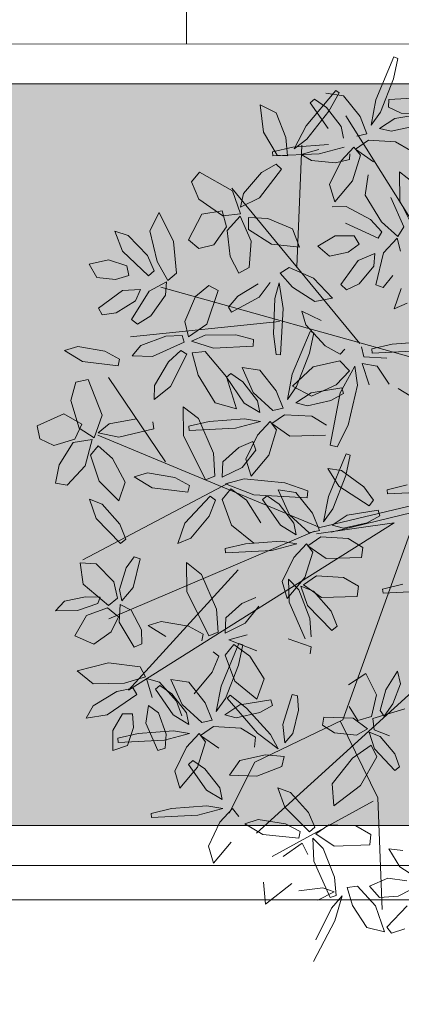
# Model space of a CAD drawing. Header units: millimetres. Extents: x -1567 to 968, y -503 to 481.
# Tile 131 of 145: x -473.874 to -472.919, y -100.859 to -98.395. Entities that reach past the tile are written whole.
import ezdxf

# ---------------------------------------------------------------- set-up
doc = ezdxf.new("R2010")
doc.units = ezdxf.units.MM
doc.layers.get('0').update_dxf_attribs({"lineweight": 0})
doc.layers.add('0_PISOS', color=252, linetype='Continuous', lineweight=0, true_color=0x8a8a8a)
doc.layers.add('Hatch Jardin', color=64, linetype='Continuous', lineweight=0, true_color=0x729900)
doc.layers.add('ARBOLES', color=2, linetype='Continuous')
doc.layers.add('cota', color=253, linetype='Continuous', lineweight=0)

# ---------------------------------------------------------------- blocks, each defined once
blk = doc.blocks.new('ARR2')
at = {"layer": 'ARBOLES', "color": 35, "lineweight": 5, "true_color": 0x906b47}
for p, q in [((2740.4969, 1215.758), (2740.5613, 1215.9124)), ((2740.5757, 1215.9071), (2740.5597, 1215.8335)), ((2740.5613, 1215.9124), (2740.5757, 1215.9071)), ((2740.3517, 1215.7915), (2740.3638, 1215.7823)), ((2740.651, 1215.7651), (2740.5439, 1215.7583))]:
    blk.add_line(p, q, dxfattribs=at)
at = {"layer": 'ARBOLES', "color": 74, "lineweight": 5, "true_color": 0x4bb521}
for p, q in [((2740.5597, 1215.8335), (2740.5131, 1215.7133)), ((2740.2447, 1215.6629), (2740.3517, 1215.7915)), ((2740.3155, 1215.7818), (2740.3795, 1215.772)), ((2740.3638, 1215.7823), (2740.3269, 1215.7166)), ((2740.3795, 1215.772), (2740.4392, 1215.697)), ((2740.0784, 1215.739), (2740.1366, 1215.7108)), ((2740.0908, 1215.6409), (2740.0784, 1215.739)), ((2740.2591, 1215.7464), (2740.275, 1215.7598)), ((2740.3237, 1215.6533), (2740.2591, 1215.7464)), ((2740.275, 1215.7598), (2740.3182, 1215.7302)), ((2740.3182, 1215.7302), (2740.3715, 1215.6613)), ((2740.4795, 1215.666), (2740.4969, 1215.758)), ((2740.5439, 1215.7583), (2740.5421, 1215.7305)), ((2740.5421, 1215.7305), (2740.5883, 1215.7088)), ((2740.1366, 1215.7108), (2740.1716, 1215.6216)), ((2740.3269, 1215.7166), (2740.2471, 1215.6155)), ((2740.9083, 1214.8699), (2740.3874, 1215.6998)), ((2740.4392, 1215.697), (2740.4639, 1215.6344)), ((2740.5131, 1215.7133), (2740.4795, 1215.666)), ((2740.5649, 1215.69), (2740.6768, 1215.7084)), ((2740.5883, 1215.7088), (2740.6705, 1215.7081)), ((2740.2011, 1215.5801), (2740.2447, 1215.6629)), ((2740.3715, 1215.6613), (2740.3799, 1215.6189)), ((2740.5097, 1215.6541), (2740.5649, 1215.69)), ((2740.6367, 1215.6619), (2740.5516, 1215.6435)), ((2740.1395, 1215.5571), (2740.0908, 1215.6409)), ((2740.1716, 1215.6216), (2740.1769, 1215.5545)), ((2740.4639, 1215.6344), (2740.4274, 1215.6259)), ((2740.5516, 1215.6435), (2740.5097, 1215.6541)), ((2740.1231, 1215.5696), (2740.1965, 1215.5868)), ((2740.1965, 1215.5868), (2740.325, 1215.5964)), ((2740.2471, 1215.6155), (2740.2011, 1215.5801)), ((2740.2106, 1215.153), (2740.2292, 1215.5932)), ((2740.3822, 1215.5865), (2740.2916, 1215.5626)), ((2740.3715, 1215.5367), (2740.4174, 1215.5861)), ((2740.4174, 1215.5861), (2740.4407, 1215.5567)), ((2740.4696, 1215.6112), (2740.4227, 1215.5791)), ((2740.5679, 1215.6056), (2740.4696, 1215.6112)), ((2740.6214, 1215.5737), (2740.5679, 1215.6056)), ((2740.1246, 1215.5544), (2740.1231, 1215.5696)), ((2740.2916, 1215.5626), (2740.1246, 1215.5544)), ((2740.1769, 1215.5545), (2740.1395, 1215.5571)), ((2740.2265, 1215.5599), (2740.2898, 1215.578)), ((2740.2634, 1215.5374), (2740.2265, 1215.5599)), ((2740.4021, 1215.5626), (2740.4012, 1215.5418)), ((2740.4407, 1215.5567), (2740.412, 1215.4642)), ((2740.4227, 1215.5791), (2740.4881, 1215.5333)), ((2740.1362, 1215.5242), (2740.0835, 1215.4945)), ((2740.1553, 1215.5061), (2740.1362, 1215.5242)), ((2740.3501, 1215.53), (2740.2634, 1215.5374)), ((2740.3295, 1215.4506), (2740.3715, 1215.5367)), ((2740.4012, 1215.5418), (2740.3501, 1215.53)), ((2740.0756, 1215.4032), (2740.1553, 1215.5061)), ((2740.4684, 1215.4864), (2740.4573, 1215.4131)), ((2740.5822, 1215.4968), (2740.5832, 1215.3922)), ((2740.637, 1215.4539), (2740.5822, 1215.4968)), ((2740.412, 1215.4642), (2740.3481, 1215.3887)), ((2739.3684, 1214.6215), (2739.2724, 1214.5786)), ((2739.2724, 1214.5786), (2739.2815, 1214.5308)), ((2740.2794, 1212.7189), (2740.3367, 1212.8343)), ((2740.3487, 1212.7884), (2740.2706, 1212.6405))]:
    blk.add_line(p, q, dxfattribs=at)
at = {"layer": 'ARBOLES', "color": 82, "lineweight": 5, "true_color": 0x49ca12}
for p, q in [((2739.8586, 1215.4962), (2739.8296, 1215.4607)), ((2739.9781, 1215.4281), (2739.8586, 1215.4962)), ((2740.0835, 1215.4945), (2740.0179, 1215.4191)), ((2739.8296, 1215.4607), (2739.8571, 1215.3984)), ((2740.3481, 1215.3887), (2740.3295, 1215.4506)), ((2740.4388, 1214.8759), (2739.976, 1215.4379)), ((2740.0073, 1215.3451), (2739.9781, 1215.4281)), ((2740.0179, 1215.4191), (2740.0071, 1215.3694)), ((2740.4573, 1215.4131), (2740.5173, 1215.3163)), ((2739.8571, 1215.3984), (2739.9431, 1215.3383)), ((2740.0071, 1215.3694), (2740.0756, 1215.4032)), ((2740.389, 1215.3716), (2740.3382, 1215.371)), ((2740.4773, 1215.3247), (2740.389, 1215.3716)), ((2740.5972, 1215.2983), (2740.5509, 1215.4036)), ((2740.5832, 1215.3922), (2740.6628, 1215.2325)), ((2739.7133, 1215.35), (2739.6795, 1215.2841)), ((2739.7653, 1215.2453), (2739.7133, 1215.35)), ((2739.8676, 1215.3444), (2739.8196, 1215.2508)), ((2739.9413, 1215.356), (2739.8676, 1215.3444)), ((2739.9561, 1215.2983), (2739.9413, 1215.356)), ((2739.9431, 1215.3383), (2740.0073, 1215.3451)), ((2740.0056, 1215.3371), (2739.9592, 1215.2846)), ((2740.0452, 1215.2467), (2740.0056, 1215.3371)), ((2740.0367, 1215.3322), (2740.0362, 1215.2887)), ((2740.106, 1215.3285), (2740.0367, 1215.3322)), ((2740.1957, 1215.291), (2740.106, 1215.3285)), ((2740.3865, 1215.3118), (2740.5047, 1215.2573)), ((2740.5181, 1215.28), (2740.4773, 1215.3247)), ((2740.5173, 1215.3163), (2740.5759, 1215.2626)), ((2739.5532, 1215.2819), (2739.5802, 1215.2105)), ((2739.6016, 1215.2664), (2739.5532, 1215.2819)), ((2739.6704, 1215.1939), (2739.6016, 1215.2664)), ((2739.6795, 1215.2841), (2739.7057, 1215.1732)), ((2739.9112, 1215.2329), (2739.9561, 1215.2983)), ((2739.9592, 1215.2846), (2739.9701, 1215.1908)), ((2740.0362, 1215.2887), (2740.1191, 1215.2351)), ((2740.22, 1215.2242), (2740.1957, 1215.291)), ((2740.3489, 1215.266), (2740.2873, 1215.2282)), ((2740.4185, 1215.2657), (2740.3489, 1215.266)), ((2740.4367, 1215.2349), (2740.4185, 1215.2657)), ((2740.5047, 1215.2573), (2740.5181, 1215.28)), ((2740.5759, 1215.2626), (2740.5972, 1215.2983)), ((2739.7758, 1215.1308), (2739.7653, 1215.2453)), ((2739.8196, 1215.2508), (2739.8566, 1215.2193)), ((2739.8566, 1215.2193), (2739.9112, 1215.2329)), ((2740.0388, 1215.1509), (2740.0452, 1215.2467)), ((2740.1191, 1215.2351), (2740.22, 1215.2242)), ((2740.2873, 1215.2282), (2740.3294, 1215.1922)), ((2740.396, 1215.2062), (2740.4367, 1215.2349)), ((2740.573, 1215.2569), (2740.5243, 1215.2046)), ((2740.5854, 1215.2099), (2740.573, 1215.2569)), ((2739.5802, 1215.2105), (2739.675, 1215.1212)), ((2739.6949, 1215.1385), (2739.6704, 1215.1939)), ((2740.3294, 1215.1922), (2740.396, 1215.2062)), ((2740.4924, 1215.2011), (2740.4321, 1215.1766)), ((2740.4887, 1215.156), (2740.4924, 1215.2011)), ((2740.5243, 1215.2046), (2740.4964, 1215.088)), ((2739.53, 1215.179), (2739.4596, 1215.1626)), ((2739.4596, 1215.1626), (2739.4881, 1215.1152)), ((2739.5959, 1215.1565), (2739.53, 1215.179)), ((2739.6034, 1215.1216), (2739.5959, 1215.1565)), ((2739.7057, 1215.1732), (2739.7441, 1215.1036)), ((2739.9701, 1215.1908), (2740.0006, 1215.1305)), ((2740.4321, 1215.1766), (2740.3701, 1215.089)), ((2739.5557, 1215.1074), (2739.6034, 1215.1216)), ((2739.675, 1215.1212), (2739.6949, 1215.1385)), ((2739.7441, 1215.1036), (2739.7758, 1215.1308)), ((2740.0006, 1215.1305), (2740.0388, 1215.1509)), ((2740.151, 1215.1302), (2740.1826, 1215.1504)), ((2740.1952, 1215.0794), (2740.151, 1215.1302)), ((2740.1826, 1215.1504), (2740.2716, 1215.112)), ((2740.4365, 1215.0925), (2740.4887, 1215.156)), ((2740.5225, 1215.0785), (2740.5583, 1215.122)), ((2739.4881, 1215.1152), (2739.5557, 1215.1074)), ((2739.7396, 1215.0992), (2739.6768, 1215.065)), ((2739.7365, 1215.0507), (2739.7396, 1215.0992)), ((2739.8927, 1215.0854), (2739.8445, 1215.0461)), ((2739.9262, 1215.0684), (2739.8927, 1215.0854)), ((2739.9972, 1215.0468), (2740.0713, 1215.0925)), ((2740.1143, 1215.0964), (2740.0742, 1215.0442)), ((2740.1309, 1215.0394), (2740.1468, 1215.0953)), ((2740.1468, 1215.0953), (2740.161, 1215.0027)), ((2740.2716, 1215.112), (2740.34, 1215.0406)), ((2740.3701, 1215.089), (2740.3905, 1215.0702)), ((2740.3905, 1215.0702), (2740.4365, 1215.0925)), ((2740.4964, 1215.088), (2740.5225, 1215.0785)), ((2739.5805, 1215.0678), (2739.4939, 1215.0044)), ((2739.6455, 1215.0719), (2739.5805, 1215.0678)), ((2739.6768, 1215.065), (2739.6133, 1214.9633)), ((2739.6277, 1215.0303), (2739.6455, 1215.0719)), ((2739.6829, 1214.976), (2739.7365, 1215.0507)), ((2740.9134, 1214.7457), (2739.7186, 1215.0803)), ((2739.885, 1214.9464), (2739.9262, 1215.0684)), ((2740.2764, 1215.0286), (2740.1952, 1215.0794)), ((2740.5625, 1215.0016), (2740.5878, 1215.0754)), ((2739.558, 1214.9867), (2739.6277, 1215.0303)), ((2739.8445, 1215.0461), (2739.8056, 1214.9557)), ((2739.9632, 1215.007), (2739.9972, 1215.0468)), ((2740.0742, 1215.0442), (2739.9748, 1214.9897)), ((2740.1269, 1214.9107), (2740.1309, 1215.0394)), ((2740.34, 1215.0406), (2740.2764, 1215.0286)), ((2740.6097, 1215.0218), (2740.5625, 1215.0016)), ((2739.4939, 1215.0044), (2739.5073, 1214.9801)), ((2739.5073, 1214.9801), (2739.558, 1214.9867)), ((2739.9748, 1214.9897), (2739.9632, 1215.007)), ((2740.161, 1215.0027), (2740.1516, 1214.8357)), ((2740.2295, 1214.9936), (2740.2993, 1214.9588)), ((2740.2433, 1214.9442), (2740.2295, 1214.9936)), ((2740.1478, 1214.9555), (2739.6101, 1214.8999)), ((2739.6133, 1214.9633), (2739.6351, 1214.946)), ((2739.6351, 1214.946), (2739.6829, 1214.976)), ((2739.8056, 1214.9557), (2739.8197, 1214.9006)), ((2739.8197, 1214.9006), (2739.885, 1214.9464)), ((2740.3129, 1214.8681), (2740.2433, 1214.9442)), ((2739.9901, 1214.9079), (2739.879, 1214.9068)), ((2740.054, 1214.8904), (2739.9901, 1214.9079)), ((2740.1363, 1214.8359), (2740.1269, 1214.9107)), ((2740.194, 1214.7655), (2740.2585, 1214.9199)), ((2740.2728, 1214.9146), (2740.2568, 1214.841)), ((2740.2585, 1214.9199), (2740.2728, 1214.9146)), ((2739.7376, 1214.9031), (2739.6474, 1214.8683)), ((2739.6893, 1214.8297), (2739.804, 1214.8814)), ((2739.7961, 1214.9051), (2739.7376, 1214.9031)), ((2739.804, 1214.8814), (2739.7961, 1214.9051)), ((2739.879, 1214.9068), (2739.8301, 1214.8844)), ((2739.8301, 1214.8844), (2739.9091, 1214.8588)), ((2740.0534, 1214.8668), (2740.054, 1214.8904)), ((2740.4822, 1214.8564), (2740.5556, 1214.8737)), ((2740.5556, 1214.8737), (2740.6841, 1214.8833)), ((2739.4186, 1214.8655), (2739.3709, 1214.8502)), ((2739.3709, 1214.8502), (2739.4356, 1214.8106)), ((2739.5171, 1214.8484), (2739.4186, 1214.8655)), ((2739.5701, 1214.8197), (2739.5171, 1214.8484)), ((2739.6474, 1214.8683), (2739.6156, 1214.8313)), ((2739.7915, 1214.8504), (2739.7464, 1214.8104)), ((2739.754, 1214.7209), (2739.8126, 1214.837)), ((2739.8126, 1214.837), (2739.7915, 1214.8504)), ((2739.833, 1214.842), (2739.8791, 1214.847)), ((2739.8538, 1214.7616), (2739.833, 1214.842)), ((2739.8791, 1214.847), (2739.9563, 1214.7558)), ((2739.9091, 1214.8588), (2740.0534, 1214.8668)), ((2740.2568, 1214.841), (2740.2102, 1214.7209)), ((2740.3669, 1214.8376), (2740.3129, 1214.8681)), ((2740.3846, 1214.8552), (2740.3669, 1214.8376)), ((2740.4451, 1214.8636), (2740.4533, 1214.8284)), ((2740.4837, 1214.8412), (2740.4822, 1214.8564)), ((2740.6508, 1214.8495), (2740.4837, 1214.8412)), ((2739.4356, 1214.8106), (2739.5648, 1214.7953)), ((2739.5648, 1214.7953), (2739.5701, 1214.8197)), ((2739.6156, 1214.8313), (2739.6893, 1214.8297)), ((2739.7464, 1214.8104), (2739.6966, 1214.7238)), ((2740.1516, 1214.8357), (2740.1363, 1214.8359)), ((2740.3668, 1214.8135), (2740.2699, 1214.792)), ((2740.4009, 1214.7777), (2740.3668, 1214.8135)), ((2740.4466, 1214.8032), (2740.5011, 1214.7936)), ((2740.4721, 1214.7265), (2740.4466, 1214.8032)), ((2740.4533, 1214.8284), (2740.5361, 1214.8228)), ((2739.9562, 1214.7539), (2739.9722, 1214.7673)), ((2739.9722, 1214.7673), (2740.0154, 1214.7377)), ((2740.0127, 1214.7894), (2740.0766, 1214.7795)), ((2740.0534, 1214.6993), (2740.0127, 1214.7894)), ((2740.0766, 1214.7795), (2740.1363, 1214.7046)), ((2740.1767, 1214.6735), (2740.194, 1214.7655)), ((2740.2699, 1214.792), (2740.1951, 1214.7214)), ((2740.3525, 1214.7262), (2740.4009, 1214.7777)), ((2740.4206, 1214.794), (2740.3678, 1214.698)), ((2740.4296, 1214.7249), (2740.4206, 1214.794)), ((2740.5011, 1214.7936), (2740.5447, 1214.7292)), ((2739.4116, 1214.7359), (2739.3941, 1214.6702)), ((2739.4565, 1214.7454), (2739.4116, 1214.7359)), ((2739.5069, 1214.6174), (2739.4565, 1214.7454)), ((2739.7357, 1214.4481), (2739.5297, 1214.7537)), ((2739.9155, 1214.661), (2739.8538, 1214.7616)), ((2740.0209, 1214.6608), (2739.9562, 1214.7539)), ((2739.9563, 1214.7558), (2739.9924, 1214.6394)), ((2740.0154, 1214.7377), (2740.0687, 1214.6688)), ((2739.6966, 1214.7238), (2739.6946, 1214.6737)), ((2739.6946, 1214.6737), (2739.754, 1214.7209)), ((2740.1246, 1214.6335), (2740.0534, 1214.6993)), ((2740.1363, 1214.7046), (2740.1611, 1214.6419)), ((2740.2102, 1214.7209), (2740.1767, 1214.6735)), ((2740.1951, 1214.7214), (2740.2639, 1214.6861)), ((2740.2069, 1214.6617), (2740.2621, 1214.6975)), ((2740.2621, 1214.6975), (2740.3739, 1214.7159)), ((2740.2639, 1214.6861), (2740.3525, 1214.7262)), ((2740.3678, 1214.698), (2740.3311, 1214.5088)), ((2740.3792, 1214.6957), (2740.3339, 1214.6694)), ((2740.3739, 1214.7159), (2740.3792, 1214.6957)), ((2740.3958, 1214.5805), (2740.4296, 1214.7249)), ((2740.5776, 1214.7132), (2740.6423, 1214.6736)), ((2739.3941, 1214.6702), (2739.4234, 1214.5694)), ((2739.9924, 1214.6394), (2739.9155, 1214.661)), ((2740.077, 1214.6264), (2740.0209, 1214.6608)), ((2740.0687, 1214.6688), (2740.077, 1214.6264)), ((2740.2488, 1214.651), (2740.2069, 1214.6617)), ((2740.3339, 1214.6694), (2740.2488, 1214.651)), ((2739.8002, 1214.6476), (2739.8013, 1214.543)), ((2739.8551, 1214.6047), (2739.8002, 1214.6476)), ((2740.1611, 1214.6419), (2740.1246, 1214.6335)), ((2739.4331, 1214.5843), (2739.3684, 1214.6215)), ((2739.4777, 1214.5345), (2739.5069, 1214.6174)), ((2739.6307, 1214.6032), (2739.5323, 1214.5855)), ((2739.6939, 1214.5672), (2739.6904, 1214.5933)), ((2739.8203, 1214.5771), (2739.8937, 1214.5944)), ((2739.9093, 1214.4789), (2739.8551, 1214.6047)), ((2739.8937, 1214.5944), (2740.0221, 1214.604)), ((2740.0793, 1214.594), (2739.9888, 1214.5701)), ((2740.0221, 1214.604), (2740.0793, 1214.594)), ((2740.0687, 1214.5443), (2740.1145, 1214.5936)), ((2740.1145, 1214.5936), (2740.1379, 1214.5643)), ((2740.1668, 1214.6187), (2740.1199, 1214.5866)), ((2740.2651, 1214.6131), (2740.1668, 1214.6187)), ((2740.3185, 1214.5812), (2740.2651, 1214.6131)), ((2739.4085, 1214.5301), (2739.4331, 1214.5843)), ((2739.4234, 1214.5694), (2739.4777, 1214.5345)), ((2739.5323, 1214.5855), (2739.4928, 1214.5535)), ((2739.4928, 1214.5535), (2739.5673, 1214.5369)), ((2739.5673, 1214.5369), (2739.6939, 1214.5672)), ((2739.8217, 1214.5619), (2739.8203, 1214.5771)), ((2739.9888, 1214.5701), (2739.8217, 1214.5619)), ((2740.1379, 1214.5643), (2740.1091, 1214.4717)), ((2740.1199, 1214.5866), (2740.1853, 1214.5408)), ((2740.3567, 1214.502), (2740.3958, 1214.5805)), ((2739.2815, 1214.5308), (2739.3325, 1214.5073)), ((2739.3325, 1214.5073), (2739.4085, 1214.5301)), ((2739.4023, 1214.5175), (2739.352, 1214.4375)), ((2739.4714, 1214.5293), (2739.4023, 1214.5175)), ((2739.4456, 1214.434), (2739.4714, 1214.5293)), ((2740.2945, 1214.2111), (2739.492, 1214.5443)), ((2739.8013, 1214.543), (2739.8809, 1214.3833)), ((2740.0008, 1214.4999), (2740.0516, 1214.5215)), ((2740.0267, 1214.4581), (2740.0687, 1214.5443)), ((2740.0516, 1214.5215), (2740.0623, 1214.4899)), ((2740.1853, 1214.5408), (2740.314, 1214.544)), ((2739.4925, 1214.506), (2739.4649, 1214.4724)), ((2739.5442, 1214.4597), (2739.4925, 1214.506)), ((2739.9428, 1214.4481), (2740.0008, 1214.4999)), ((2740.0623, 1214.4899), (2740.0131, 1214.4282)), ((2740.3311, 1214.5088), (2740.3567, 1214.502)), ((2739.4649, 1214.4724), (2739.4959, 1214.3786)), ((2739.5906, 1214.3743), (2739.5442, 1214.4597)), ((2739.9147, 1214.3961), (2739.9093, 1214.4789)), ((2739.9405, 1214.3928), (2739.9428, 1214.4481)), ((2740.0453, 1214.3962), (2740.0267, 1214.4581)), ((2740.1091, 1214.4717), (2740.0453, 1214.3962)), ((2740.3251, 1214.3232), (2740.3896, 1214.4776)), ((2740.4039, 1214.4723), (2740.3879, 1214.3987)), ((2740.3896, 1214.4776), (2740.4039, 1214.4723)), ((2739.352, 1214.4375), (2739.338, 1214.3714)), ((2739.3805, 1214.3634), (2739.4456, 1214.434)), ((2739.6708, 1214.4087), (2739.6231, 1214.3935)), ((2739.7693, 1214.3916), (2739.6708, 1214.4087)), ((2740.0131, 1214.4282), (2739.9405, 1214.3928)), ((2740.3225, 1214.4241), (2740.3631, 1214.3601)), ((2740.372, 1214.4168), (2740.3225, 1214.4241)), ((2740.4529, 1214.3582), (2740.372, 1214.4168)), ((2739.4959, 1214.3786), (2739.5677, 1214.307)), ((2739.5677, 1214.307), (2739.5906, 1214.3743)), ((2739.6231, 1214.3935), (2739.6878, 1214.3539)), ((2739.8223, 1214.3629), (2739.7693, 1214.3916)), ((2739.8809, 1214.3833), (2739.9147, 1214.3961)), ((2740.0204, 1214.3863), (2739.9531, 1214.3682)), ((2740.168, 1214.372), (2740.0204, 1214.3863)), ((2740.3879, 1214.3987), (2740.3413, 1214.2785)), ((2739.338, 1214.3714), (2739.3805, 1214.3634)), ((2739.9655, 1214.3726), (2739.4378, 1214.0937)), ((2739.6878, 1214.3539), (2739.817, 1214.3385)), ((2739.817, 1214.3385), (2739.8223, 1214.3629)), ((2739.9718, 1214.3509), (2739.9409, 1214.3123)), ((2739.9531, 1214.3682), (2740.0553, 1214.3287)), ((2740.0294, 1214.3098), (2739.9718, 1214.3509)), ((2740.1438, 1214.347), (2740.2077, 1214.3372)), ((2740.1845, 1214.2569), (2740.1438, 1214.347)), ((2740.251, 1214.3436), (2740.168, 1214.372)), ((2740.2477, 1214.3174), (2740.251, 1214.3436)), ((2740.9352, 1214.3642), (2740.2945, 1214.2111)), ((2740.3345, 1214.1933), (2740.9358, 1214.3402)), ((2740.3631, 1214.3601), (2740.4724, 1214.2895)), ((2740.4879, 1214.3091), (2740.4529, 1214.3582)), ((2740.5368, 1214.3474), (2740.6102, 1214.3646)), ((2740.5383, 1214.3322), (2740.5368, 1214.3474)), ((2740.7053, 1214.3404), (2740.5383, 1214.3322)), ((2739.4613, 1214.3126), (2739.4851, 1214.2428)), ((2739.5071, 1214.2954), (2739.4613, 1214.3126)), ((2739.8059, 1214.2262), (2739.8972, 1214.3245)), ((2739.917, 1214.3092), (2739.8939, 1214.2517)), ((2739.8972, 1214.3245), (2739.917, 1214.3092)), ((2739.9409, 1214.3123), (2739.9751, 1214.2191)), ((2740.0808, 1214.2273), (2740.0294, 1214.3098)), ((2740.0553, 1214.3287), (2740.2477, 1214.3174)), ((2740.0873, 1214.3116), (2740.1033, 1214.325)), ((2740.152, 1214.2185), (2740.0873, 1214.3116)), ((2740.1033, 1214.325), (2740.1465, 1214.2954)), ((2740.2077, 1214.3372), (2740.2674, 1214.2622)), ((2740.3077, 1214.2312), (2740.3251, 1214.3232)), ((2740.4724, 1214.2895), (2740.4879, 1214.3091)), ((2739.5706, 1214.2225), (2739.5071, 1214.2954)), ((2740.1465, 1214.2954), (2740.1997, 1214.2265)), ((2740.3413, 1214.2785), (2740.3077, 1214.2312)), ((2740.3932, 1214.2552), (2740.505, 1214.2735)), ((2740.505, 1214.2735), (2740.5103, 1214.2534)), ((2739.4851, 1214.2428), (2739.573, 1214.1527)), ((2739.8939, 1214.2517), (2739.8278, 1214.1726)), ((2740.2557, 1214.1911), (2740.1845, 1214.2569)), ((2740.2674, 1214.2622), (2740.2922, 1214.1996)), ((2740.338, 1214.2193), (2740.3932, 1214.2552)), ((2740.6354, 1214.2321), (2740.3772, 1213.5152)), ((2740.5103, 1214.2534), (2740.4649, 1214.2271)), ((2740.275, 1214.1978), (2739.5306, 1213.8801)), ((2739.5925, 1214.1683), (2739.5706, 1214.2225)), ((2739.6024, 1213.6218), (2740.5631, 1214.2272)), ((2739.7806, 1214.1524), (2739.8059, 1214.2262)), ((2739.9751, 1214.2191), (2740.055, 1214.1543)), ((2740.2081, 1214.1841), (2740.152, 1214.2185)), ((2740.1997, 1214.2265), (2740.2081, 1214.1841)), ((2740.2922, 1214.1996), (2740.2557, 1214.1911)), ((2740.2821, 1214.1872), (2740.5631, 1214.2272)), ((2740.3798, 1214.2087), (2740.338, 1214.2193)), ((2740.4649, 1214.2271), (2740.3798, 1214.2087)), ((2739.573, 1214.1527), (2739.5925, 1214.1683)), ((2739.8278, 1214.1726), (2739.7806, 1214.1524)), ((2740.0247, 1214.152), (2740.1532, 1214.1616)), ((2740.1532, 1214.1616), (2740.2104, 1214.1517)), ((2740.2979, 1214.1764), (2740.251, 1214.1443)), ((2740.3961, 1214.1708), (2740.2979, 1214.1764)), ((2740.4496, 1214.1389), (2740.3961, 1214.1708)), ((2739.9514, 1214.1348), (2740.0247, 1214.152)), ((2739.9528, 1214.1196), (2739.9514, 1214.1348)), ((2740.1199, 1214.1278), (2739.9528, 1214.1196)), ((2740.2104, 1214.1517), (2740.1199, 1214.1278)), ((2740.1997, 1214.1019), (2740.2456, 1214.1512)), ((2740.2456, 1214.1512), (2740.269, 1214.1219)), ((2740.251, 1214.1443), (2740.3164, 1214.0985)), ((2740.4451, 1214.1016), (2740.4496, 1214.1389)), ((2739.6232, 1214.1048), (2739.5933, 1214.0649)), ((2739.6192, 1213.9933), (2739.6442, 1214.0974)), ((2739.6442, 1214.0974), (2739.6232, 1214.1048)), ((2740.1577, 1214.0158), (2740.1997, 1214.1019)), ((2740.269, 1214.1219), (2740.2402, 1214.0293)), ((2740.3164, 1214.0985), (2740.4451, 1214.1016)), ((2739.4275, 1214.0832), (2739.4379, 1214.006)), ((2739.4852, 1214.0795), (2739.4275, 1214.0832)), ((2739.5495, 1214.0136), (2739.4852, 1214.0795)), ((2739.5933, 1214.0649), (2739.5695, 1213.9862)), ((2739.9988, 1214.0577), (2739.6024, 1213.6218)), ((2739.8116, 1214.0835), (2739.8126, 1213.9789)), ((2739.8665, 1214.0407), (2739.8116, 1214.0835)), ((2739.9206, 1213.9149), (2739.8665, 1214.0407)), ((2740.2402, 1214.0293), (2740.1764, 1213.9539)), ((2740.1806, 1214.0237), (2740.1836, 1213.9407)), ((2740.2183, 1213.9854), (2740.1806, 1214.0237)), ((2740.2815, 1214.0357), (2740.2346, 1214.0036)), ((2740.3798, 1214.0302), (2740.2815, 1214.0357)), ((2740.4332, 1213.9983), (2740.3798, 1214.0302)), ((2739.4379, 1214.006), (2739.5303, 1213.928)), ((2739.5623, 1213.9548), (2739.5495, 1214.0136)), ((2739.5695, 1213.9862), (2739.5786, 1213.9451)), ((2739.5786, 1213.9451), (2739.6192, 1213.9933)), ((2740.1764, 1213.9539), (2740.1577, 1214.0158)), ((2740.2574, 1213.8814), (2740.2183, 1213.9854)), ((2740.2258, 1213.998), (2740.2495, 1213.9283)), ((2740.2715, 1213.9808), (2740.2258, 1213.998)), ((2740.2346, 1214.0036), (2740.3, 1213.9579)), ((2740.4287, 1213.961), (2740.4332, 1213.9983)), ((2740.5209, 1213.988), (2740.5943, 1214.0052)), ((2740.5224, 1213.9728), (2740.5209, 1213.988)), ((2739.3704, 1213.9437), (2739.4465, 1213.9596)), ((2739.4465, 1213.9596), (2739.5001, 1213.9584)), ((2739.5001, 1213.9584), (2739.4916, 1213.9352)), ((2739.5303, 1213.928), (2739.5623, 1213.9548)), ((2739.8126, 1213.9789), (2739.8923, 1213.8193)), ((2740.0122, 1213.9358), (2740.063, 1213.9574)), ((2740.3351, 1213.908), (2740.2715, 1213.9808)), ((2740.3, 1213.9579), (2740.4287, 1213.961)), ((2740.6894, 1213.981), (2740.5224, 1213.9728)), ((2739.3382, 1213.9093), (2739.3704, 1213.9437)), ((2739.4174, 1213.9104), (2739.3382, 1213.9093)), ((2739.4916, 1213.9352), (2739.4174, 1213.9104)), ((2739.5265, 1213.9202), (2739.4505, 1213.8928)), ((2739.5661, 1213.887), (2739.5265, 1213.9202)), ((2739.5716, 1213.9325), (2739.5681, 1213.8679)), ((2739.6124, 1213.9121), (2739.5716, 1213.9325)), ((2739.6492, 1213.8404), (2739.6124, 1213.9121)), ((2739.926, 1213.8321), (2739.9206, 1213.9149)), ((2739.9542, 1213.884), (2740.0122, 1213.9358)), ((2740.0736, 1213.9259), (2740.0245, 1213.8642)), ((2740.1836, 1213.9407), (2740.2405, 1213.8078)), ((2740.2495, 1213.9283), (2740.3375, 1213.8381)), ((2739.4505, 1213.8928), (2739.4079, 1213.8186)), ((2739.5402, 1213.8332), (2739.5661, 1213.887)), ((2739.9519, 1213.8288), (2739.9542, 1213.884)), ((2740.2628, 1213.8153), (2740.2574, 1213.8814)), ((2740.357, 1213.8537), (2740.3351, 1213.908)), ((2739.5681, 1213.8679), (2739.6233, 1213.778)), ((2739.65, 1213.7897), (2739.6492, 1213.8404)), ((2739.7206, 1213.8712), (2739.6729, 1213.856)), ((2739.6729, 1213.856), (2739.7376, 1213.8164)), ((2739.8191, 1213.8541), (2739.7206, 1213.8712)), ((2739.8721, 1213.8254), (2739.8191, 1213.8541)), ((2740.0245, 1213.8642), (2739.9519, 1213.8288)), ((2740.3375, 1213.8381), (2740.357, 1213.8537)), ((2739.4079, 1213.8186), (2739.4768, 1213.7881)), ((2739.4768, 1213.7881), (2739.5402, 1213.8332)), ((2739.8668, 1213.801), (2739.8721, 1213.8254)), ((2739.8923, 1213.8193), (2739.926, 1213.8321)), ((2740.0317, 1213.8223), (2739.9645, 1213.8042)), ((2739.9645, 1213.8042), (2740.0667, 1213.7646)), ((2740.2623, 1213.7796), (2740.1793, 1213.808)), ((2739.6233, 1213.778), (2739.65, 1213.7897)), ((2739.9372, 1213.6373), (2740.0016, 1213.7916)), ((2739.9832, 1213.7869), (2739.9522, 1213.7483)), ((2740.0407, 1213.7457), (2739.9832, 1213.7869)), ((2740.016, 1213.7864), (2740, 1213.7127)), ((2740.0016, 1213.7916), (2740.016, 1213.7864)), ((2740.259, 1213.7534), (2740.2623, 1213.7796)), ((2739.9284, 1213.7452), (2739.9053, 1213.6876)), ((2739.9086, 1213.7605), (2739.9284, 1213.7452)), ((2739.9522, 1213.7483), (2739.9865, 1213.6551)), ((2740.0922, 1213.6632), (2740.0407, 1213.7457)), ((2739.5303, 1213.7208), (2739.4169, 1213.6922)), ((2739.6444, 1213.7067), (2739.5303, 1213.7208)), ((2739.6642, 1213.67), (2739.6444, 1213.7067)), ((2740, 1213.7127), (2739.9534, 1213.5926)), ((2739.4169, 1213.6922), (2739.4742, 1213.6452)), ((2739.588, 1213.6472), (2739.6642, 1213.67)), ((2739.6676, 1213.6646), (2739.6876, 1213.596)), ((2739.7143, 1213.6513), (2739.6676, 1213.6646)), ((2739.7558, 1213.6611), (2739.8198, 1213.6513)), ((2739.7965, 1213.571), (2739.7558, 1213.6611)), ((2739.9053, 1213.6876), (2739.8391, 1213.6086)), ((2740.0663, 1213.5903), (2740.0922, 1213.6632)), ((2740.4603, 1213.6823), (2740.3971, 1213.6412)), ((2740.4991, 1213.606), (2740.4603, 1213.6823)), ((2740.532, 1213.6241), (2740.5743, 1213.6911)), ((2740.5743, 1213.6911), (2740.5856, 1213.6453)), ((2739.4742, 1213.6452), (2739.588, 1213.6472)), ((2739.6197, 1213.6293), (2739.5604, 1213.6171)), ((2739.6323, 1213.6062), (2739.6197, 1213.6293)), ((2739.6994, 1213.6256), (2739.7153, 1213.639)), ((2739.764, 1213.5325), (2739.6994, 1213.6256)), ((2739.7759, 1213.583), (2739.7143, 1213.6513)), ((2739.7153, 1213.639), (2739.7585, 1213.6094)), ((2739.8198, 1213.6513), (2739.8795, 1213.5763)), ((2739.9198, 1213.5452), (2739.9372, 1213.6373)), ((2739.9865, 1213.6551), (2740.0663, 1213.5903)), ((2740.5856, 1213.6453), (2740.5573, 1213.5728)), ((2739.5604, 1213.6171), (2739.4749, 1213.5653)), ((2739.525, 1213.5325), (2739.6323, 1213.6062)), ((2739.7585, 1213.6094), (2739.8118, 1213.5405)), ((2739.9534, 1213.5926), (2739.9198, 1213.5452)), ((2739.9593, 1213.5932), (2739.9704, 1213.6037)), ((2740.069, 1213.4669), (2739.9593, 1213.5932)), ((2739.9704, 1213.6037), (2740.0293, 1213.5567)), ((2740.1602, 1213.4977), (2740.1934, 1213.6061)), ((2740.1934, 1213.6061), (2740.2138, 1213.6018)), ((2740.2138, 1213.6018), (2740.2172, 1213.5496)), ((2740.4805, 1213.5274), (2740.4991, 1213.606)), ((2740.5122, 1213.5484), (2740.532, 1213.6241)), ((2739.4749, 1213.5653), (2739.4495, 1213.5213)), ((2739.6743, 1213.5669), (2739.6645, 1213.5025)), ((2739.7111, 1213.5406), (2739.6743, 1213.5669)), ((2739.7951, 1213.53), (2739.7759, 1213.583)), ((2739.8677, 1213.5052), (2739.7965, 1213.571)), ((2739.8795, 1213.5763), (2739.9042, 1213.5137)), ((2739.95, 1213.5334), (2740.0052, 1213.5693)), ((2740.0052, 1213.5693), (2740.1171, 1213.5876)), ((2740.0293, 1213.5567), (2740.1162, 1213.4616)), ((2740.1223, 1213.5674), (2740.077, 1213.5412)), ((2740.1171, 1213.5876), (2740.1223, 1213.5674)), ((2740.4001, 1213.5635), (2740.4311, 1213.5124)), ((2740.6007, 1213.5547), (2740.485, 1213.5199)), ((2740.5573, 1213.5728), (2740.5269, 1213.5286)), ((2739.4495, 1213.5213), (2739.525, 1213.5325)), ((2739.581, 1213.5364), (2739.5451, 1213.4767)), ((2739.6168, 1213.5363), (2739.581, 1213.5364)), ((2739.6206, 1213.4867), (2739.6168, 1213.5363)), ((2739.739, 1213.4633), (2739.7111, 1213.5406)), ((2739.8201, 1213.4982), (2739.764, 1213.5325)), ((2739.8118, 1213.5405), (2739.8201, 1213.4982)), ((2739.9919, 1213.5227), (2739.95, 1213.5334)), ((2740.077, 1213.5412), (2739.9919, 1213.5227)), ((2740.2172, 1213.5496), (2740.196, 1213.4651)), ((2740.3086, 1213.5241), (2740.3038, 1213.4953)), ((2740.414, 1213.5212), (2740.3086, 1213.5241)), ((2740.4661, 1213.4829), (2740.414, 1213.5212)), ((2740.4311, 1213.5124), (2740.4805, 1213.5274)), ((2740.485, 1213.5199), (2740.49, 1213.4785)), ((2740.5269, 1213.5286), (2740.5122, 1213.5484)), ((2739.5986, 1213.4223), (2739.6206, 1213.4867)), ((2739.6645, 1213.5025), (2739.708, 1213.4044)), ((2739.9099, 1213.4904), (2739.863, 1213.4583)), ((2739.9042, 1213.5137), (2739.8677, 1213.5052)), ((2740.0082, 1213.4848), (2739.9099, 1213.4904)), ((2740.0617, 1213.4529), (2740.0082, 1213.4848)), ((2740.3772, 1213.5152), (2740.0587, 1213.3619)), ((2740.1678, 1213.4323), (2740.1602, 1213.4977)), ((2740.3038, 1213.4953), (2740.3466, 1213.4683)), ((2740.3684, 1213.5093), (2740.5038, 1213.2324)), ((2740.4268, 1213.4599), (2740.4661, 1213.4829)), ((2739.5451, 1213.4767), (2739.5461, 1213.4045)), ((2739.5634, 1213.4488), (2739.6368, 1213.4661)), ((2739.5649, 1213.4336), (2739.5634, 1213.4488)), ((2739.6368, 1213.4661), (2739.7653, 1213.4757)), ((2739.8225, 1213.4658), (2739.7319, 1213.4419)), ((2739.7347, 1213.4124), (2739.739, 1213.4633)), ((2739.7653, 1213.4757), (2739.8225, 1213.4658)), ((2739.8118, 1213.416), (2739.8577, 1213.4653)), ((2739.8577, 1213.4653), (2739.881, 1213.436)), ((2739.863, 1213.4583), (2739.9284, 1213.4126)), ((2740.0572, 1213.4157), (2740.0617, 1213.4529)), ((2740.1438, 1213.4105), (2740.069, 1213.4669)), ((2740.1162, 1213.4616), (2740.1438, 1213.4105)), ((2740.196, 1213.4651), (2740.1678, 1213.4323)), ((2740.3466, 1213.4683), (2740.4268, 1213.4599)), ((2740.4728, 1213.4701), (2740.491, 1213.4098)), ((2740.5122, 1213.4553), (2740.4728, 1213.4701)), ((2740.49, 1213.4785), (2740.5462, 1213.457)), ((2740.5652, 1213.3924), (2740.5122, 1213.4553)), ((2739.5461, 1213.4045), (2739.5986, 1213.4223)), ((2739.7319, 1213.4419), (2739.5649, 1213.4336)), ((2739.708, 1213.4044), (2739.7347, 1213.4124)), ((2739.7698, 1213.3299), (2739.8118, 1213.416)), ((2739.881, 1213.436), (2739.8523, 1213.3434)), ((2740.4116, 1213.3762), (2740.48, 1213.4232)), ((2740.48, 1213.4232), (2740.5005, 1213.3817)), ((2740.0044, 1213.3679), (2740.098, 1213.3881)), ((2740.098, 1213.3881), (2740.1651, 1213.3825)), ((2740.1651, 1213.3825), (2740.1565, 1213.3461)), ((2740.3382, 1213.2837), (2740.4116, 1213.3762)), ((2740.5005, 1213.3817), (2740.4413, 1213.2779)), ((2740.491, 1213.4098), (2740.5646, 1213.3319)), ((2740.5823, 1213.3455), (2740.5652, 1213.3924)), ((2739.8523, 1213.3434), (2739.7884, 1213.2679)), ((2739.819, 1213.354), (2739.8349, 1213.3675)), ((2739.8841, 1213.2612), (2739.819, 1213.354)), ((2739.8349, 1213.3675), (2739.8782, 1213.3381)), ((2740.0587, 1213.3619), (2739.9661, 1213.1769)), ((2739.9672, 1213.315), (2740.0044, 1213.3679)), ((2740.1565, 1213.3461), (2740.066, 1213.3115)), ((2740.5646, 1213.3319), (2740.5823, 1213.3455)), ((2739.7884, 1213.2679), (2739.7698, 1213.3299)), ((2739.8782, 1213.3381), (2739.9319, 1213.2695)), ((2740.066, 1213.3115), (2739.9672, 1213.315)), ((2739.9319, 1213.2695), (2739.9404, 1213.2271)), ((2740.3443, 1213.2041), (2740.3382, 1213.2837)), ((2740.4413, 1213.2779), (2740.3443, 1213.2041)), ((2739.9404, 1213.2271), (2739.8841, 1213.2612)), ((2740.1423, 1213.2687), (2740.1671, 1213.1993)), ((2740.1883, 1213.2521), (2740.1423, 1213.2687)), ((2740.2529, 1213.1802), (2740.1883, 1213.2521)), ((2739.7572, 1213.1941), (2739.8857, 1213.2044)), ((2739.8857, 1213.2044), (2739.9429, 1213.1948)), ((2740.4862, 1213.2206), (2740.1221, 1213.0213)), ((2740.1671, 1213.1993), (2740.2562, 1213.1104)), ((2740.5038, 1213.2324), (2740.5199, 1212.8292)), ((2739.684, 1213.1765), (2739.7572, 1213.1941)), ((2739.6855, 1213.1613), (2739.684, 1213.1765)), ((2739.8525, 1213.1704), (2739.6855, 1213.1613)), ((2739.9429, 1213.1948), (2739.8525, 1213.1704)), ((2739.9325, 1213.1449), (2739.9781, 1213.1945)), ((2739.9781, 1213.1945), (2740.0016, 1213.1653)), ((2740.2755, 1213.1263), (2740.2529, 1213.1802)), ((2739.891, 1213.0586), (2739.9325, 1213.1449)), ((2740.0707, 1213.1547), (2740.0232, 1213.1389)), ((2740.0232, 1213.1389), (2740.0884, 1213.1002)), ((2740.1694, 1213.139), (2740.0707, 1213.1547)), ((2740.2228, 1213.1111), (2740.1694, 1213.139)), ((2740.3262, 1213.1354), (2740.2797, 1213.1026)), ((2740.4245, 1213.1312), (2740.3262, 1213.1354)), ((2740.4784, 1213.1), (2740.4245, 1213.1312)), ((2740.0884, 1213.1002), (2740.2178, 1213.0866)), ((2740.2178, 1213.0866), (2740.2228, 1213.1111)), ((2740.2562, 1213.1104), (2740.2755, 1213.1263)), ((2740.2797, 1213.1026), (2740.3457, 1213.0578)), ((2740.4744, 1213.0627), (2740.4784, 1213.1)), ((2739.9099, 1212.9967), (2739.891, 1213.0586)), ((2739.9734, 1213.0725), (2739.9099, 1212.9967)), ((2740.1619, 1213.0213), (2740.2296, 1213.0693)), ((2740.2296, 1213.0693), (2740.2507, 1213.028)), ((2740.2683, 1213.0871), (2740.2724, 1213.0041)), ((2740.3065, 1213.0494), (2740.2683, 1213.0871)), ((2740.3457, 1213.0578), (2740.4744, 1213.0627)), ((2740.3471, 1212.9459), (2740.3065, 1213.0494)), ((2740.5432, 1213.0483), (2740.5828, 1212.983)), ((2740.5936, 1213.0419), (2740.5432, 1213.0483)), ((2740.2724, 1213.0041), (2740.3312, 1212.8721)), ((2740.5828, 1212.983), (2740.6923, 1212.9126)), ((2740.097, 1212.8483), (2740.0898, 1212.9278)), ((2740.1929, 1212.9234), (2740.097, 1212.8483)), ((2740.3534, 1212.8799), (2740.3471, 1212.9459)), ((2740.3927, 1212.9085), (2740.4298, 1212.9136)), ((2740.4298, 1212.9136), (2740.4948, 1212.8417)), ((2740.5392, 1212.9429), (2740.473, 1212.914)), ((2740.473, 1212.914), (2740.5096, 1212.8725)), ((2740.6081, 1212.9329), (2740.5392, 1212.9429)), ((2740.2182, 1212.8967), (2740.3046, 1212.9074)), ((2740.3453, 1212.893), (2740.2871, 1212.8623)), ((2740.3046, 1212.9074), (2740.3453, 1212.893)), ((2740.3312, 1212.8721), (2740.3534, 1212.8799)), ((2740.3367, 1212.8343), (2740.3744, 1212.8785)), ((2740.3744, 1212.8785), (2740.3487, 1212.7884)), ((2740.4117, 1212.8439), (2740.3927, 1212.9085)), ((2740.5775, 1212.8772), (2740.6218, 1212.8999)), ((2740.4644, 1212.7638), (2740.4117, 1212.8439)), ((2740.5096, 1212.8725), (2740.5775, 1212.8772)), ((2740.6091, 1212.8428), (2740.5356, 1212.7647)), ((2740.4948, 1212.8417), (2740.5272, 1212.7483)), ((2740.5272, 1212.7483), (2740.4644, 1212.7638)), ((2740.5356, 1212.7647), (2740.5532, 1212.7432)), ((2740.5532, 1212.7432), (2740.6018, 1212.7589))]:
    blk.add_line(p, q, dxfattribs=at)
at = {"layer": 'ARBOLES', "color": 88, "lineweight": 5, "true_color": 0x193c0b}
blk.add_line((2740.9133, 1213.8764), (2740.0653, 1213.1056), dxfattribs=at)
blk = doc.blocks.new('TECHO SUM')
at = {"lineweight": 0, "true_color": 0x636466}
h = blk.add_hatch(dxfattribs=at)
h.set_pattern_fill('ANSI31', color=251, scale=0.15, angle=135)
h.set_pattern_definition([(180, (-601.6957, -202.51516), (0, -0.47625), [])])
h.paths.add_polyline_path([(-619.0344, -153.2389), (-619.0344, -174.4689), (-616.6594, -174.4689), (-616.6594, -187.8189), (-611.4194, -187.8189), (-611.4194, -153.2389)])
at = {"color": 18, "lineweight": 5, "true_color": 0x000000}
blk.add_lwpolyline([(-603.3044, -153.2389), (-603.3044, -174.4689), (-605.6794, -174.4689), (-605.6794, -187.8189), (-616.6594, -187.8189), (-616.6594, -174.4689), (-619.0344, -174.4689), (-619.0344, -153.2389), (-603.3044, -153.2389)], dxfattribs=at)

msp = doc.modelspace()

# ---------------------------------------------------------------- hatches: boundary and pattern name
at = {"layer": 'Hatch Jardin', "lineweight": 0, "true_color": 0x136734, "transparency": 33554597}
h = msp.add_hatch(dxfattribs=at)
h.set_pattern_fill('AR-SAND', color=116, scale=0.0034, angle=304.2117, style=0)
h.set_pattern_definition([(341.711704, (-6.01893, -165.92272), (0.1345488, 0.09805785), [0, -0.1312672, 0, -0.146812, 0, -0.140335]), (311.711704, (-6.01893, -165.92272), (0.287482, 0.01064072), [0, -0.0708152, 0, -0.1183132, 0, -0.045339]), (271.711704, (-6.07866, -165.83487), (0.15161477, -0.22212728), [0, -0.04318, 0, -0.155448, 0, -0.202946]), (261.711704, (-6.07866, -165.83487), (0.20864654, -0.17207145), [0, -0.02159, 0, -0.1019048, 0, -0.116586])])
h.paths.add_polyline_path([(-479.2746, -100.4111), (-479.2746, -98.5561), (-458.1569, -98.556), (-458.1569, -100.4111)])

# ---------------------------------------------------------------- linework, layer by layer
at = {"color": 252, "true_color": 0x939598}
for points in [[(-458.0569, -98.456), (-479.3746, -98.4561), (-479.3746, -100.5111), (-458.0569, -100.5111)], [(-458.1569, -98.556), (-479.2746, -98.5561), (-479.2746, -100.4111), (-458.1569, -100.4111)]]:
    msp.add_lwpolyline(points, close=True, dxfattribs=at)
at = {"layer": '0_PISOS'}
msp.add_lwpolyline([(-473.4569, -96.3965), (-473.4569, -98.456)], dxfattribs=at)

# ---------------------------------------------------------------- block references
at = {"lineweight": 0}
msp.add_blockref('TECHO SUM', (140.2869, 52.8278), dxfattribs=at)
at = {"layer": 'cota', "xscale": 0.6917913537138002, "yscale": 0.6917913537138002, "zscale": 0.6917913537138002}
msp.add_blockref('ARR2', (-2368.8349, -939.6462), dxfattribs=at)

doc.saveas('drawing.dxf')
